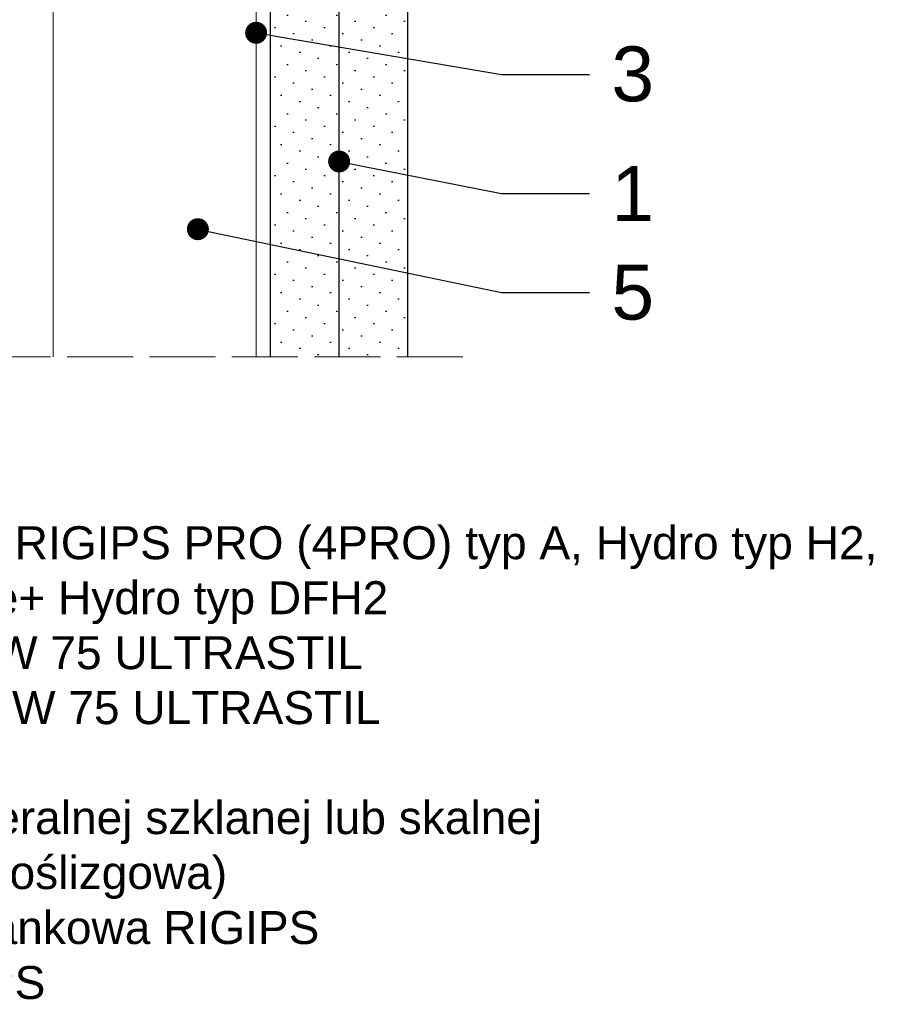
# Model space of a CAD drawing. Header units: millimetres. Extents: x 1839 to 3946, y 484 to 1425.
# Tile 7 of 15: x 2832 to 2990, y 484 to 663. Entities that reach past the tile are written whole.
import ezdxf
from ezdxf import colors
from ezdxf.entities.mleader import LeaderData, LeaderLine
from ezdxf.math import Vec2, Vec3

# ---------------------------------------------------------------- set-up
doc = ezdxf.new("R2010")
doc.units = ezdxf.units.MM
doc.linetypes.add('ACAD_ISO02W100', pattern=[15, 12, -3])
for name, color, linetype, lineweight in [('_ISOVER WELNA', 7, 'BATTING', 9), ('_RIGIPS G-K', 7, 'Continuous', 25), ('_RIGIPS PROFIL', 7, 'Continuous', 18), ('OPISY', 7, 'Continuous', 9), ('PRZERYWANA', 7, 'ACAD_ISO02W100', 9)]:
    doc.layers.add(name, color=color, linetype=linetype, lineweight=lineweight)
doc.styles.get("Standard").update_dxf_attribs({"font": 'arial.ttf'})
doc.linetypes.add('BATTING', pattern='A,0.00254,-2.54,[134,ltypeshp.shx,S=2.54,R=0,X=-2.54,Y=0],-5.08,[134,ltypeshp.shx,S=2.54,R=180,X=2.54,Y=0],-2.54', length=10.16254)
pattern_1 = [(225, (651.578, -253.9774), (1.122532, -3.367596), [0, -3.175])]

# ---------------------------------------------------------------- blocks, each defined once
blk = doc.blocks.new('_Dot')
at = {"color": 0, "linetype": 'ByBlock', "lineweight": -2}
blk.add_line((-0.5, 0), (-1, 0), dxfattribs=at)
at = {"color": 0, "linetype": 'ByBlock', "const_width": 0.5}
blk.add_lwpolyline([(-0.25, 0, 1), (0.25, 0, 1)], format="xyb", close=True, dxfattribs=at)

msp = doc.modelspace()

# ---------------------------------------------------------------- hatches: boundary and pattern name
at = {"layer": '_RIGIPS G-K'}
h = msp.add_hatch(dxfattribs=at)
h.set_pattern_fill('DOTS', color=256, scale=2, angle=225, style=0)
h.set_pattern_definition(pattern_1)
h.paths.add_polyline_path([(2890.35, 757.09), (2877.85, 757.09), (2877.85, 602.09), (2890.35, 602.09)])
h = msp.add_hatch(dxfattribs=at)
h.set_pattern_fill('DOTS', color=256, scale=2, angle=225, style=0)
h.set_pattern_definition(pattern_1)
h.paths.add_polyline_path([(2902.85, 757.09), (2890.35, 757.09), (2890.35, 602.09), (2902.85, 602.09)])

# ---------------------------------------------------------------- linework, layer by layer
at = {"layer": '_ISOVER WELNA', "ltscale": 3.6}
msp.add_line((2838.35, 602.09), (2838.35, 756.74), dxfattribs=at)
at = {"layer": '_RIGIPS G-K'}
for p, q in [((2877.85, 602.09), (2877.85, 762.09)), ((2902.85, 602.09), (2902.85, 762.09)), ((2890.35, 602.09), (2890.35, 757.09))]:
    msp.add_line(p, q, dxfattribs=at)
at = {"layer": '_RIGIPS PROFIL', "lineweight": 9}
msp.add_line((2875.25, 602.09), (2875.25, 738.69), dxfattribs=at)
at = {"layer": 'PRZERYWANA'}
msp.add_line((2912.85, 602.09), (2763.85, 602.09), dxfattribs=at)

# ---------------------------------------------------------------- texts
at = {"insert": (2726.51, 571.24), "char_height": 6, "width": 267.7495, "attachment_point": 1}
msp.add_mtext('1. Płyta gipsowo-kartonowa RIGIPS PRO (4PRO) typ A, Hydro typ H2, Fire typ F, Fire+ typ DF, Fire+ Hydro typ DFH2\\P2. Profil poziomy RIGIPS UW 75 ULTRASTIL\\P3. Profil słupkowy RIGIPS CW 75 ULTRASTIL\\P4. Taśma spoinowa RIGIPS\\P5. Wypełnienie z wełny mineralnej szklanej lub skalnej\\P6. Taśma samoprzylepna (poślizgowa)\\P7. Taśma uszczelniająca piankowa RIGIPS\\P8. Okładzina sufitowa RIGIPS', dxfattribs=at)

# ---------------------------------------------------------------- leaders
at = {"layer": 'OPISY'}
ml = msp.add_multileader_mtext('Standard', dxfattribs=at)
ml.set_content('3', color=256)
ml.set_leader_properties()
ml.set_arrow_properties(name='DOT')
ml.build(insert=Vec2(0, 0))
ctx = ml.context
ctx.base_point, ctx.char_height, ctx.landing_gap_size, ctx.plane_origin = Vec3(2935.89, 653.46), 10, 4, Vec3(2743.3, 797.12)
notes = []
notes.append((ctx, [(0, (1, 1, 0), (2919.89, 653.46), (1, 0), 16, [(0, [(2875.25, 661.03)], 0, [])])]))
ctx.mtext.insert, ctx.mtext.flow_direction = Vec3(2939.89, 658.55), 5
ml = msp.add_multileader_mtext('Standard', dxfattribs=at)
ml.set_content('1', color=256)
ml.set_leader_properties()
ml.set_arrow_properties(name='DOT')
ml.build(insert=Vec2(0, 0))
ctx = ml.context
ctx.base_point, ctx.char_height, ctx.landing_gap_size, ctx.plane_origin = Vec3(2935.89, 631.76), 10, 4, Vec3(2743.3, 775.42)
notes.append((ctx, [(0, (1, 1, 0), (2919.89, 631.76), (1, 0), 16, [(0, [(2890.35, 637.61)], 0, [])])]))
ctx.mtext.insert, ctx.mtext.flow_direction = Vec3(2939.89, 636.76), 5
ml = msp.add_multileader_mtext('Standard', dxfattribs=at)
ml.set_content('5', color=256)
ml.set_leader_properties()
ml.set_arrow_properties(name='DOT')
ml.build(insert=Vec2(0, 0))
ctx = ml.context
ctx.base_point, ctx.char_height, ctx.landing_gap_size, ctx.plane_origin = Vec3(2935.89, 613.76), 10, 4, Vec3(2743.3, 757.42)
notes.append((ctx, [(0, (1, 1, 0), (2919.89, 613.76), (1, 0), 16, [(0, [(2864.65, 625.29)], 0, [])])]))
ctx.mtext.insert, ctx.mtext.flow_direction = Vec3(2939.89, 618.84), 5
for ctx, leaders in notes:
    for number, flags, end, landing, length, lines in leaders:
        leader = LeaderData()
        leader.index, (leader.has_last_leader_line, leader.has_dogleg_vector, leader.attachment_direction) = number, flags
        leader.last_leader_point, leader.dogleg_vector, leader.dogleg_length = Vec3(end), Vec3(landing), length
        for number, points, colour, breaks in lines:
            line = LeaderLine()
            line.index, line.vertices, line.color, line.breaks = number, Vec3.list(points), colors.encode_raw_color(colour), breaks
            leader.lines.append(line)
        ctx.leaders.append(leader)

doc.saveas('drawing.dxf')
